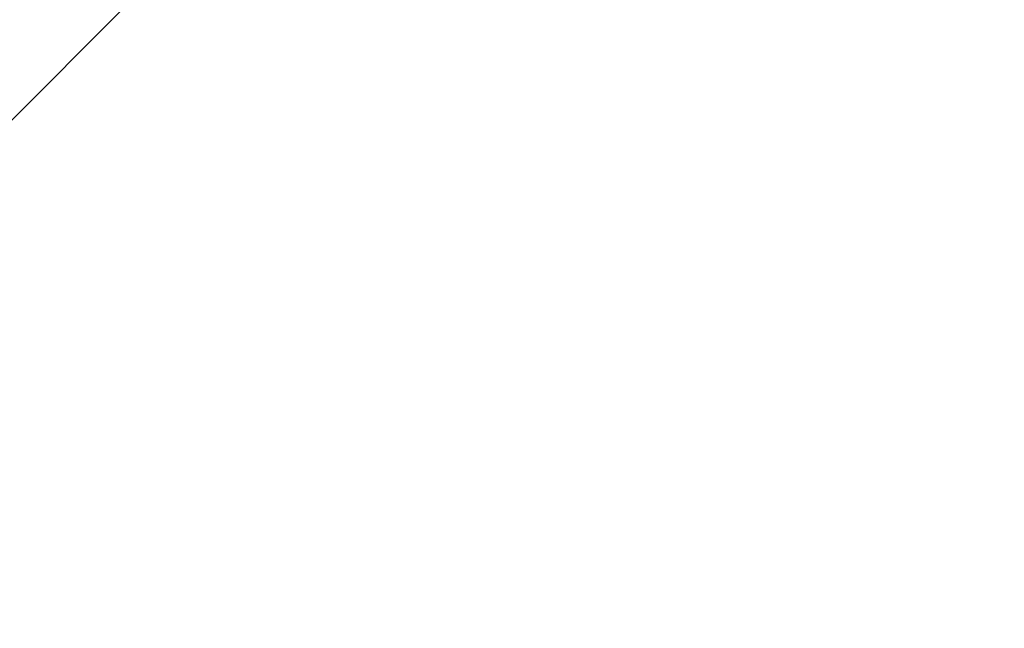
# Model space of a CAD drawing. Header units: millimetres. Extents: x 2605 to 1198744, y 17680 to 73723.
# Tile 135 of 200: x 8551 to 8593, y 52663 to 52689. Entities that reach past the tile are written whole.
import ezdxf

# ---------------------------------------------------------------- set-up
doc = ezdxf.new("R2010")
doc.units = ezdxf.units.MM

msp = doc.modelspace()

# ---------------------------------------------------------------- hatches: boundary and pattern name
at = {"lineweight": 13}
h = msp.add_hatch(dxfattribs=at)
h.set_pattern_fill('ANSI33', color=256, scale=50, style=0)
h.set_pattern_definition([(45, (-21381.03, 16915), (-224.5064, 224.5064), []), (45, (-21156.52, 16915), (-224.5064, 224.5064), [158.75, -79.375])])
h.paths.add_polyline_path([(8673.41118, 52689.15536), (8593.41118, 52689.15536), (8593.41118, 52705.15536), (8553.41118, 52705.15536), (8553.41118, 52707.15536), (8713.41118, 52707.15536), (8713.41118, 52705.15536), (8673.41118, 52705.15536)], flags=16)
edge = h.paths.add_edge_path(flags=16)
edge.add_arc((17408.41302, 53223.98242), 5, 0, 360)
edge = h.paths.add_edge_path(flags=16)
edge.add_arc((17408.41302, 53173.98242), 5, 0, 360)
edge = h.paths.add_edge_path()
edge.add_line((8483.41172, 51049.66842), (8782.03524, 51049.66842))
edge.add_line((8782.03524, 51049.66842), (8778.39869, 52658.15536))
edge.add_arc((8775.39869, 52658.15536), 3, -90, 0.000022, ccw=False)
edge.add_line((8775.39869, 52655.15536), (8772.39869, 52655.15536))
edge.add_line((8772.39869, 52655.15536), (8772.39869, 52695.15536))
edge.add_line((8772.39869, 52695.15536), (8832.39869, 52695.15536))
edge.add_line((8832.39869, 52695.15536), (18702.41302, 52692.35747))
edge.add_line((18702.41302, 52692.35747), (18702.41302, 52699.15536))
edge.add_line((18702.41302, 52699.15536), (18802.41302, 52699.15536))
edge.add_line((18802.41302, 52699.15536), (18802.41302, 52914.15536))
edge.add_line((18802.41302, 52914.15536), (18702.41302, 52914.15536))
edge.add_line((18702.41302, 52914.15536), (18702.41302, 52924.15536))
edge.add_line((18702.41302, 52924.15536), (18802.41302, 52924.15536))
edge.add_line((18802.41302, 52924.15536), (18802.41302, 53149.15536))
edge.add_line((18802.41302, 53149.15536), (17508.41302, 53149.15536))
edge.add_line((17508.41302, 53149.15536), (17508.41302, 53249.15536))
edge.add_line((17508.41302, 53249.15536), (17308.41302, 53249.15536))
edge.add_line((17308.41302, 53249.15536), (17308.41302, 53149.15536))
edge.add_line((17308.41302, 53149.15536), (8483.41118, 53034.15536))
edge.add_line((8483.41118, 53034.15536), (8483.41118, 52684.15536))
edge.add_line((8483.41118, 52684.15536), (8483.41172, 51049.66842))

doc.saveas('drawing.dxf')
